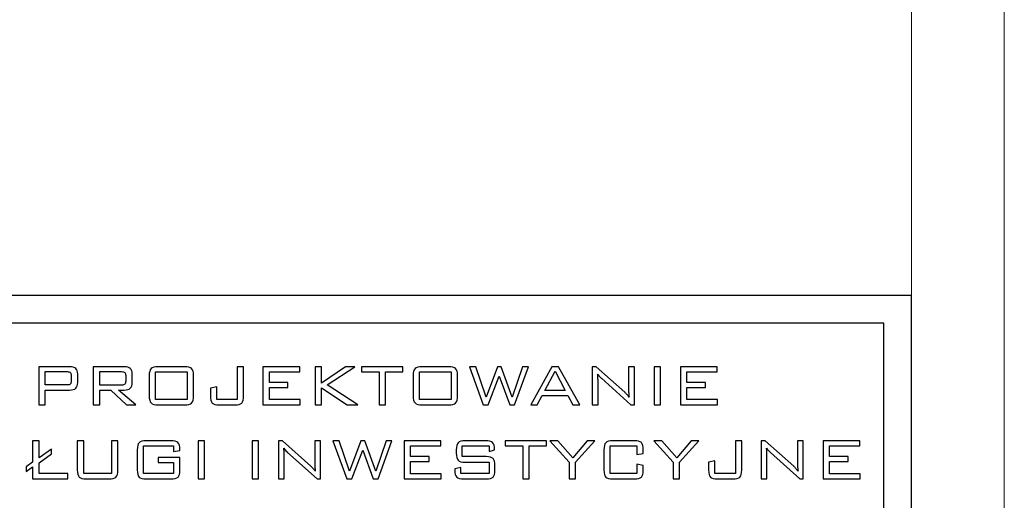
# Model space of a CAD drawing. Header units: metres. Extents: x -0.21 to 0.92, y -0.3 to 0.33.
# Tile 6 of 18: x 0.1568 to 0.21, y -0.2166 to -0.1906. Entities that reach past the tile are written whole.
import ezdxf

# ---------------------------------------------------------------- set-up
doc = ezdxf.new("R2010")
doc.units = ezdxf.units.M
doc.header["$LTSCALE"] = 0.0127
for name, color, linetype in [('_0', 7, 'Continuous'), ('A_ramka', 7, 'Continuous'), ('Design Layer-1', 7, 'Continuous')]:
    doc.layers.add(name, color=color, linetype=linetype)

msp = doc.modelspace()

# ---------------------------------------------------------------- linework, layer by layer
at = {"layer": '_0'}
for points, knots in [([(0.157845, -0.211398), (0.157845, -0.211398), (0.157845, -0.209334), (0.157845, -0.209334), (0.157845, -0.209334), (0.157845, -0.209334), (0.159509, -0.209334), (0.159509, -0.209334), (0.159509, -0.209334), (0.159663, -0.209334), (0.159775, -0.209365), (0.159843, -0.209428), (0.159843, -0.209428), (0.159912, -0.209492), (0.159946, -0.209594), (0.159946, -0.209734), (0.159946, -0.209734), (0.159946, -0.209734), (0.159946, -0.210195), (0.159946, -0.210195), (0.159946, -0.210195), (0.159946, -0.210334), (0.159912, -0.210435), (0.159843, -0.210499), (0.159843, -0.210499), (0.159775, -0.210562), (0.159663, -0.210593), (0.159509, -0.210593), (0.159509, -0.210593), (0.159509, -0.210593), (0.158191, -0.210593), (0.158191, -0.210593), (0.158191, -0.210593), (0.158191, -0.210593), (0.158191, -0.211398), (0.158191, -0.211398), (0.158191, -0.211398), (0.158191, -0.211398), (0.157845, -0.211398), (0.157845, -0.211398)], [0, 0, 0, 0, 0.1, 0.1, 0.1, 0.1, 0.2, 0.2, 0.2, 0.2, 0.3, 0.3, 0.3, 0.3, 0.4, 0.4, 0.4, 0.4, 0.5, 0.5, 0.5, 0.5, 0.6, 0.6, 0.6, 0.6, 0.7, 0.7, 0.7, 0.7, 0.8, 0.8, 0.8, 0.8, 0.9, 0.9, 0.9, 0.9, 1, 1, 1, 1]), ([(0.160787, -0.211398), (0.160787, -0.211398), (0.160787, -0.209334), (0.160787, -0.209334), (0.160787, -0.209334), (0.160787, -0.209334), (0.16245, -0.209334), (0.16245, -0.209334), (0.16245, -0.209334), (0.162605, -0.209334), (0.162717, -0.209365), (0.162785, -0.209428), (0.162785, -0.209428), (0.162854, -0.209492), (0.162888, -0.209594), (0.162888, -0.209734), (0.162888, -0.209734), (0.162888, -0.209734), (0.162888, -0.210195), (0.162888, -0.210195), (0.162888, -0.210195), (0.162888, -0.210334), (0.162854, -0.210435), (0.162785, -0.210499), (0.162785, -0.210499), (0.162717, -0.210562), (0.162605, -0.210593), (0.16245, -0.210593), (0.16245, -0.210593), (0.16245, -0.210593), (0.162148, -0.210593), (0.162148, -0.210593), (0.162148, -0.210593), (0.162148, -0.210593), (0.163091, -0.211398), (0.163091, -0.211398), (0.163091, -0.211398), (0.163091, -0.211398), (0.162579, -0.211398), (0.162579, -0.211398), (0.162579, -0.211398), (0.162579, -0.211398), (0.16174, -0.210593), (0.16174, -0.210593), (0.16174, -0.210593), (0.16174, -0.210593), (0.161133, -0.210593), (0.161133, -0.210593), (0.161133, -0.210593), (0.161133, -0.210593), (0.161133, -0.211398), (0.161133, -0.211398), (0.161133, -0.211398), (0.161133, -0.211398), (0.160787, -0.211398), (0.160787, -0.211398)], [0, 0, 0, 0, 0.071429, 0.071429, 0.071429, 0.071429, 0.142857, 0.142857, 0.142857, 0.142857, 0.214286, 0.214286, 0.214286, 0.214286, 0.285714, 0.285714, 0.285714, 0.285714, 0.357143, 0.357143, 0.357143, 0.357143, 0.428571, 0.428571, 0.428571, 0.428571, 0.5, 0.5, 0.5, 0.5, 0.571429, 0.571429, 0.571429, 0.571429, 0.642857, 0.642857, 0.642857, 0.642857, 0.714286, 0.714286, 0.714286, 0.714286, 0.785714, 0.785714, 0.785714, 0.785714, 0.857143, 0.857143, 0.857143, 0.857143, 0.928571, 0.928571, 0.928571, 0.928571, 1, 1, 1, 1]), ([(0.163807, -0.209822), (0.163807, -0.209634), (0.16384, -0.209506), (0.163908, -0.209437), (0.163908, -0.209437), (0.163975, -0.209369), (0.164103, -0.209334), (0.164292, -0.209334), (0.164292, -0.209334), (0.164292, -0.209334), (0.165718, -0.209334), (0.165718, -0.209334), (0.165718, -0.209334), (0.165904, -0.209334), (0.166031, -0.209368), (0.166098, -0.209437), (0.166098, -0.209437), (0.166165, -0.209505), (0.166199, -0.209633), (0.166199, -0.209822), (0.166199, -0.209822), (0.166199, -0.209822), (0.166199, -0.210909), (0.166199, -0.210909), (0.166199, -0.210909), (0.166199, -0.2111), (0.166165, -0.211228), (0.166098, -0.211296), (0.166098, -0.211296), (0.166031, -0.211364), (0.165904, -0.211398), (0.165718, -0.211398), (0.165718, -0.211398), (0.165718, -0.211398), (0.164292, -0.211398), (0.164292, -0.211398), (0.164292, -0.211398), (0.164103, -0.211398), (0.163975, -0.211363), (0.163908, -0.211294), (0.163908, -0.211294), (0.16384, -0.211225), (0.163807, -0.211097), (0.163807, -0.210909), (0.163807, -0.210909), (0.163807, -0.210909), (0.163807, -0.209822), (0.163807, -0.209822)], [0, 0, 0, 0, 0.083333, 0.083333, 0.083333, 0.083333, 0.166667, 0.166667, 0.166667, 0.166667, 0.25, 0.25, 0.25, 0.25, 0.333333, 0.333333, 0.333333, 0.333333, 0.416667, 0.416667, 0.416667, 0.416667, 0.5, 0.5, 0.5, 0.5, 0.583333, 0.583333, 0.583333, 0.583333, 0.666667, 0.666667, 0.666667, 0.666667, 0.75, 0.75, 0.75, 0.75, 0.833333, 0.833333, 0.833333, 0.833333, 0.916667, 0.916667, 0.916667, 0.916667, 1, 1, 1, 1]), ([(0.167594, -0.211398), (0.167407, -0.211398), (0.167279, -0.211364), (0.167213, -0.211296), (0.167213, -0.211296), (0.167147, -0.211228), (0.167113, -0.2111), (0.167113, -0.210909), (0.167113, -0.210909), (0.167113, -0.210909), (0.167113, -0.210497), (0.167113, -0.210497), (0.167113, -0.210497), (0.167113, -0.210497), (0.167453, -0.210425), (0.167453, -0.210425), (0.167453, -0.210425), (0.167453, -0.210425), (0.167453, -0.21111), (0.167453, -0.21111), (0.167453, -0.21111), (0.167453, -0.21111), (0.16856, -0.21111), (0.16856, -0.21111), (0.16856, -0.21111), (0.16856, -0.21111), (0.16856, -0.209334), (0.16856, -0.209334), (0.16856, -0.209334), (0.16856, -0.209334), (0.168904, -0.209334), (0.168904, -0.209334), (0.168904, -0.209334), (0.168904, -0.209334), (0.168904, -0.210909), (0.168904, -0.210909), (0.168904, -0.210909), (0.168904, -0.211098), (0.168871, -0.211227), (0.168803, -0.211295), (0.168803, -0.211295), (0.168736, -0.211364), (0.168609, -0.211398), (0.168421, -0.211398), (0.168421, -0.211398), (0.168421, -0.211398), (0.167594, -0.211398), (0.167594, -0.211398)], [0, 0, 0, 0, 0.083333, 0.083333, 0.083333, 0.083333, 0.166667, 0.166667, 0.166667, 0.166667, 0.25, 0.25, 0.25, 0.25, 0.333333, 0.333333, 0.333333, 0.333333, 0.416667, 0.416667, 0.416667, 0.416667, 0.5, 0.5, 0.5, 0.5, 0.583333, 0.583333, 0.583333, 0.583333, 0.666667, 0.666667, 0.666667, 0.666667, 0.75, 0.75, 0.75, 0.75, 0.833333, 0.833333, 0.833333, 0.833333, 0.916667, 0.916667, 0.916667, 0.916667, 1, 1, 1, 1]), ([(0.169947, -0.211398), (0.169947, -0.211398), (0.169947, -0.209334), (0.169947, -0.209334), (0.169947, -0.209334), (0.169947, -0.209334), (0.171934, -0.209334), (0.171934, -0.209334), (0.171934, -0.209334), (0.171934, -0.209334), (0.171934, -0.209611), (0.171934, -0.209611), (0.171934, -0.209611), (0.171934, -0.209611), (0.170293, -0.209611), (0.170293, -0.209611), (0.170293, -0.209611), (0.170293, -0.209611), (0.170293, -0.210186), (0.170293, -0.210186), (0.170293, -0.210186), (0.170293, -0.210186), (0.171296, -0.210186), (0.171296, -0.210186), (0.171296, -0.210186), (0.171296, -0.210186), (0.171296, -0.210459), (0.171296, -0.210459), (0.171296, -0.210459), (0.171296, -0.210459), (0.170293, -0.210459), (0.170293, -0.210459), (0.170293, -0.210459), (0.170293, -0.210459), (0.170293, -0.211114), (0.170293, -0.211114), (0.170293, -0.211114), (0.170293, -0.211114), (0.17195, -0.211114), (0.17195, -0.211114), (0.17195, -0.211114), (0.17195, -0.211114), (0.17195, -0.211398), (0.17195, -0.211398), (0.17195, -0.211398), (0.17195, -0.211398), (0.169947, -0.211398), (0.169947, -0.211398)], [0, 0, 0, 0, 0.083333, 0.083333, 0.083333, 0.083333, 0.166667, 0.166667, 0.166667, 0.166667, 0.25, 0.25, 0.25, 0.25, 0.333333, 0.333333, 0.333333, 0.333333, 0.416667, 0.416667, 0.416667, 0.416667, 0.5, 0.5, 0.5, 0.5, 0.583333, 0.583333, 0.583333, 0.583333, 0.666667, 0.666667, 0.666667, 0.666667, 0.75, 0.75, 0.75, 0.75, 0.833333, 0.833333, 0.833333, 0.833333, 0.916667, 0.916667, 0.916667, 0.916667, 1, 1, 1, 1]), ([(0.172769, -0.211398), (0.172769, -0.211398), (0.172769, -0.209334), (0.172769, -0.209334), (0.172769, -0.209334), (0.172769, -0.209334), (0.173115, -0.209334), (0.173115, -0.209334), (0.173115, -0.209334), (0.173115, -0.209334), (0.173115, -0.210218), (0.173115, -0.210218), (0.173115, -0.210218), (0.173115, -0.210218), (0.174402, -0.209334), (0.174402, -0.209334), (0.174402, -0.209334), (0.174402, -0.209334), (0.174906, -0.209334), (0.174906, -0.209334), (0.174906, -0.209334), (0.174906, -0.209334), (0.17341, -0.210322), (0.17341, -0.210322), (0.17341, -0.210322), (0.17341, -0.210322), (0.175069, -0.211398), (0.175069, -0.211398), (0.175069, -0.211398), (0.175069, -0.211398), (0.174494, -0.211398), (0.174494, -0.211398), (0.174494, -0.211398), (0.174494, -0.211398), (0.173115, -0.21047), (0.173115, -0.21047), (0.173115, -0.21047), (0.173115, -0.21047), (0.173115, -0.211398), (0.173115, -0.211398), (0.173115, -0.211398), (0.173115, -0.211398), (0.172769, -0.211398), (0.172769, -0.211398)], [0, 0, 0, 0, 0.090909, 0.090909, 0.090909, 0.090909, 0.181818, 0.181818, 0.181818, 0.181818, 0.272727, 0.272727, 0.272727, 0.272727, 0.363636, 0.363636, 0.363636, 0.363636, 0.454545, 0.454545, 0.454545, 0.454545, 0.545455, 0.545455, 0.545455, 0.545455, 0.636364, 0.636364, 0.636364, 0.636364, 0.727273, 0.727273, 0.727273, 0.727273, 0.818182, 0.818182, 0.818182, 0.818182, 0.909091, 0.909091, 0.909091, 0.909091, 1, 1, 1, 1]), ([(0.176558, -0.209615), (0.176558, -0.209615), (0.176558, -0.211398), (0.176558, -0.211398), (0.176558, -0.211398), (0.176558, -0.211398), (0.176214, -0.211398), (0.176214, -0.211398), (0.176214, -0.211398), (0.176214, -0.211398), (0.176214, -0.209615), (0.176214, -0.209615), (0.176214, -0.209615), (0.176214, -0.209615), (0.175271, -0.209615), (0.175271, -0.209615), (0.175271, -0.209615), (0.175271, -0.209615), (0.175271, -0.209334), (0.175271, -0.209334), (0.175271, -0.209334), (0.175271, -0.209334), (0.177505, -0.209334), (0.177505, -0.209334), (0.177505, -0.209334), (0.177505, -0.209334), (0.177505, -0.209615), (0.177505, -0.209615), (0.177505, -0.209615), (0.177505, -0.209615), (0.176558, -0.209615), (0.176558, -0.209615)], [0, 0, 0, 0, 0.125, 0.125, 0.125, 0.125, 0.25, 0.25, 0.25, 0.25, 0.375, 0.375, 0.375, 0.375, 0.5, 0.5, 0.5, 0.5, 0.625, 0.625, 0.625, 0.625, 0.75, 0.75, 0.75, 0.75, 0.875, 0.875, 0.875, 0.875, 1, 1, 1, 1]), ([(0.178057, -0.209822), (0.178057, -0.209634), (0.178091, -0.209506), (0.178158, -0.209437), (0.178158, -0.209437), (0.178225, -0.209369), (0.178353, -0.209334), (0.178542, -0.209334), (0.178542, -0.209334), (0.178542, -0.209334), (0.179968, -0.209334), (0.179968, -0.209334), (0.179968, -0.209334), (0.180154, -0.209334), (0.180281, -0.209368), (0.180348, -0.209437), (0.180348, -0.209437), (0.180416, -0.209505), (0.180449, -0.209633), (0.180449, -0.209822), (0.180449, -0.209822), (0.180449, -0.209822), (0.180449, -0.210909), (0.180449, -0.210909), (0.180449, -0.210909), (0.180449, -0.2111), (0.180416, -0.211228), (0.180348, -0.211296), (0.180348, -0.211296), (0.180281, -0.211364), (0.180154, -0.211398), (0.179968, -0.211398), (0.179968, -0.211398), (0.179968, -0.211398), (0.178542, -0.211398), (0.178542, -0.211398), (0.178542, -0.211398), (0.178353, -0.211398), (0.178225, -0.211363), (0.178158, -0.211294), (0.178158, -0.211294), (0.178091, -0.211225), (0.178057, -0.211097), (0.178057, -0.210909), (0.178057, -0.210909), (0.178057, -0.210909), (0.178057, -0.209822), (0.178057, -0.209822)], [0, 0, 0, 0, 0.083333, 0.083333, 0.083333, 0.083333, 0.166667, 0.166667, 0.166667, 0.166667, 0.25, 0.25, 0.25, 0.25, 0.333333, 0.333333, 0.333333, 0.333333, 0.416667, 0.416667, 0.416667, 0.416667, 0.5, 0.5, 0.5, 0.5, 0.583333, 0.583333, 0.583333, 0.583333, 0.666667, 0.666667, 0.666667, 0.666667, 0.75, 0.75, 0.75, 0.75, 0.833333, 0.833333, 0.833333, 0.833333, 0.916667, 0.916667, 0.916667, 0.916667, 1, 1, 1, 1]), ([(0.181836, -0.211398), (0.181836, -0.211398), (0.181089, -0.209334), (0.181089, -0.209334), (0.181089, -0.209334), (0.181089, -0.209334), (0.181436, -0.209334), (0.181436, -0.209334), (0.181436, -0.209334), (0.181436, -0.209334), (0.181994, -0.210974), (0.181994, -0.210974), (0.181994, -0.210974), (0.181994, -0.210974), (0.182603, -0.209334), (0.182603, -0.209334), (0.182603, -0.209334), (0.182603, -0.209334), (0.182814, -0.209334), (0.182814, -0.209334), (0.182814, -0.209334), (0.182814, -0.209334), (0.183402, -0.210974), (0.183402, -0.210974), (0.183402, -0.210974), (0.183402, -0.210974), (0.183966, -0.209334), (0.183966, -0.209334), (0.183966, -0.209334), (0.183966, -0.209334), (0.184274, -0.209334), (0.184274, -0.209334), (0.184274, -0.209334), (0.184274, -0.209334), (0.183527, -0.211398), (0.183527, -0.211398), (0.183527, -0.211398), (0.183527, -0.211398), (0.183271, -0.211398), (0.183271, -0.211398), (0.183271, -0.211398), (0.183271, -0.211398), (0.182699, -0.209838), (0.182699, -0.209838), (0.182699, -0.209838), (0.182699, -0.209838), (0.182107, -0.211398), (0.182107, -0.211398), (0.182107, -0.211398), (0.182107, -0.211398), (0.181836, -0.211398), (0.181836, -0.211398)], [0, 0, 0, 0, 0.076923, 0.076923, 0.076923, 0.076923, 0.153846, 0.153846, 0.153846, 0.153846, 0.230769, 0.230769, 0.230769, 0.230769, 0.307692, 0.307692, 0.307692, 0.307692, 0.384615, 0.384615, 0.384615, 0.384615, 0.461538, 0.461538, 0.461538, 0.461538, 0.538462, 0.538462, 0.538462, 0.538462, 0.615385, 0.615385, 0.615385, 0.615385, 0.692308, 0.692308, 0.692308, 0.692308, 0.769231, 0.769231, 0.769231, 0.769231, 0.846154, 0.846154, 0.846154, 0.846154, 0.923077, 0.923077, 0.923077, 0.923077, 1, 1, 1, 1]), ([(0.184411, -0.211398), (0.184411, -0.211398), (0.185537, -0.209334), (0.185537, -0.209334), (0.185537, -0.209334), (0.185537, -0.209334), (0.185906, -0.209334), (0.185906, -0.209334), (0.185906, -0.209334), (0.185906, -0.209334), (0.187052, -0.211398), (0.187052, -0.211398), (0.187052, -0.211398), (0.187052, -0.211398), (0.186674, -0.211398), (0.186674, -0.211398), (0.186674, -0.211398), (0.186674, -0.211398), (0.18641, -0.21089), (0.18641, -0.21089), (0.18641, -0.21089), (0.18641, -0.21089), (0.185014, -0.21089), (0.185014, -0.21089), (0.185014, -0.21089), (0.185014, -0.21089), (0.184751, -0.211398), (0.184751, -0.211398), (0.184751, -0.211398), (0.184751, -0.211398), (0.184411, -0.211398), (0.184411, -0.211398)], [0, 0, 0, 0, 0.125, 0.125, 0.125, 0.125, 0.25, 0.25, 0.25, 0.25, 0.375, 0.375, 0.375, 0.375, 0.5, 0.5, 0.5, 0.5, 0.625, 0.625, 0.625, 0.625, 0.75, 0.75, 0.75, 0.75, 0.875, 0.875, 0.875, 0.875, 1, 1, 1, 1]), ([(0.18772, -0.211398), (0.18772, -0.211398), (0.18772, -0.209334), (0.18772, -0.209334), (0.18772, -0.209334), (0.18772, -0.209334), (0.187936, -0.209334), (0.187936, -0.209334), (0.187936, -0.209334), (0.187936, -0.209334), (0.18948, -0.210714), (0.18948, -0.210714), (0.18948, -0.210714), (0.189516, -0.210745), (0.189553, -0.210783), (0.189593, -0.210827), (0.189593, -0.210827), (0.189632, -0.210872), (0.189673, -0.21092), (0.189715, -0.210974), (0.189715, -0.210974), (0.189704, -0.210908), (0.189697, -0.210838), (0.189692, -0.210766), (0.189692, -0.210766), (0.189686, -0.210694), (0.189684, -0.210594), (0.189684, -0.210466), (0.189684, -0.210466), (0.189684, -0.210466), (0.189684, -0.209334), (0.189684, -0.209334), (0.189684, -0.209334), (0.189684, -0.209334), (0.19, -0.209334), (0.19, -0.209334), (0.19, -0.209334), (0.19, -0.209334), (0.19, -0.211398), (0.19, -0.211398), (0.19, -0.211398), (0.19, -0.211398), (0.189807, -0.211398), (0.189807, -0.211398), (0.189807, -0.211398), (0.189807, -0.211398), (0.188222, -0.209962), (0.188222, -0.209962), (0.188222, -0.209962), (0.188214, -0.209956), (0.188202, -0.209946), (0.188187, -0.209932), (0.188187, -0.209932), (0.188108, -0.209861), (0.18805, -0.209794), (0.188013, -0.20973), (0.188013, -0.20973), (0.188021, -0.209793), (0.188026, -0.20986), (0.18803, -0.20993), (0.18803, -0.20993), (0.188034, -0.210001), (0.188036, -0.210085), (0.188036, -0.210181), (0.188036, -0.210181), (0.188036, -0.210181), (0.188036, -0.211398), (0.188036, -0.211398), (0.188036, -0.211398), (0.188036, -0.211398), (0.18772, -0.211398), (0.18772, -0.211398)], [0, 0, 0, 0, 0.055556, 0.055556, 0.055556, 0.055556, 0.111111, 0.111111, 0.111111, 0.111111, 0.166667, 0.166667, 0.166667, 0.166667, 0.222222, 0.222222, 0.222222, 0.222222, 0.277778, 0.277778, 0.277778, 0.277778, 0.333333, 0.333333, 0.333333, 0.333333, 0.388889, 0.388889, 0.388889, 0.388889, 0.444444, 0.444444, 0.444444, 0.444444, 0.5, 0.5, 0.5, 0.5, 0.555556, 0.555556, 0.555556, 0.555556, 0.611111, 0.611111, 0.611111, 0.611111, 0.666667, 0.666667, 0.666667, 0.666667, 0.722222, 0.722222, 0.722222, 0.722222, 0.777778, 0.777778, 0.777778, 0.777778, 0.833333, 0.833333, 0.833333, 0.833333, 0.888889, 0.888889, 0.888889, 0.888889, 0.944444, 0.944444, 0.944444, 0.944444, 1, 1, 1, 1]), ([(0.19107, -0.211398), (0.19107, -0.211398), (0.19107, -0.209334), (0.19107, -0.209334), (0.19107, -0.209334), (0.19107, -0.209334), (0.191415, -0.209334), (0.191415, -0.209334), (0.191415, -0.209334), (0.191415, -0.209334), (0.191415, -0.211398), (0.191415, -0.211398), (0.191415, -0.211398), (0.191415, -0.211398), (0.19107, -0.211398), (0.19107, -0.211398)], [0, 0, 0, 0, 0.25, 0.25, 0.25, 0.25, 0.5, 0.5, 0.5, 0.5, 0.75, 0.75, 0.75, 0.75, 1, 1, 1, 1]), ([(0.192485, -0.211398), (0.192485, -0.211398), (0.192485, -0.209334), (0.192485, -0.209334), (0.192485, -0.209334), (0.192485, -0.209334), (0.194473, -0.209334), (0.194473, -0.209334), (0.194473, -0.209334), (0.194473, -0.209334), (0.194473, -0.209611), (0.194473, -0.209611), (0.194473, -0.209611), (0.194473, -0.209611), (0.192831, -0.209611), (0.192831, -0.209611), (0.192831, -0.209611), (0.192831, -0.209611), (0.192831, -0.210186), (0.192831, -0.210186), (0.192831, -0.210186), (0.192831, -0.210186), (0.193834, -0.210186), (0.193834, -0.210186), (0.193834, -0.210186), (0.193834, -0.210186), (0.193834, -0.210459), (0.193834, -0.210459), (0.193834, -0.210459), (0.193834, -0.210459), (0.192831, -0.210459), (0.192831, -0.210459), (0.192831, -0.210459), (0.192831, -0.210459), (0.192831, -0.211114), (0.192831, -0.211114), (0.192831, -0.211114), (0.192831, -0.211114), (0.194488, -0.211114), (0.194488, -0.211114), (0.194488, -0.211114), (0.194488, -0.211114), (0.194488, -0.211398), (0.194488, -0.211398), (0.194488, -0.211398), (0.194488, -0.211398), (0.192485, -0.211398), (0.192485, -0.211398)], [0, 0, 0, 0, 0.083333, 0.083333, 0.083333, 0.083333, 0.166667, 0.166667, 0.166667, 0.166667, 0.25, 0.25, 0.25, 0.25, 0.333333, 0.333333, 0.333333, 0.333333, 0.416667, 0.416667, 0.416667, 0.416667, 0.5, 0.5, 0.5, 0.5, 0.583333, 0.583333, 0.583333, 0.583333, 0.666667, 0.666667, 0.666667, 0.666667, 0.75, 0.75, 0.75, 0.75, 0.833333, 0.833333, 0.833333, 0.833333, 0.916667, 0.916667, 0.916667, 0.916667, 1, 1, 1, 1]), ([(0.159374, -0.209601), (0.159374, -0.209601), (0.158191, -0.209601), (0.158191, -0.209601), (0.158191, -0.209601), (0.158191, -0.209601), (0.158191, -0.210322), (0.158191, -0.210322), (0.158191, -0.210322), (0.158191, -0.210322), (0.159374, -0.210322), (0.159374, -0.210322), (0.159374, -0.210322), (0.159459, -0.210322), (0.159517, -0.210306), (0.159549, -0.210273), (0.159549, -0.210273), (0.15958, -0.210241), (0.159596, -0.210185), (0.159596, -0.210106), (0.159596, -0.210106), (0.159596, -0.210106), (0.159596, -0.209818), (0.159596, -0.209818), (0.159596, -0.209818), (0.159596, -0.209738), (0.15958, -0.209682), (0.159549, -0.20965), (0.159549, -0.20965), (0.159517, -0.209617), (0.159459, -0.209601), (0.159374, -0.209601)], [0, 0, 0, 0, 0.125, 0.125, 0.125, 0.125, 0.25, 0.25, 0.25, 0.25, 0.375, 0.375, 0.375, 0.375, 0.5, 0.5, 0.5, 0.5, 0.625, 0.625, 0.625, 0.625, 0.75, 0.75, 0.75, 0.75, 0.875, 0.875, 0.875, 0.875, 1, 1, 1, 1]), ([(0.162316, -0.209601), (0.162316, -0.209601), (0.161133, -0.209601), (0.161133, -0.209601), (0.161133, -0.209601), (0.161133, -0.209601), (0.161133, -0.210326), (0.161133, -0.210326), (0.161133, -0.210326), (0.161133, -0.210326), (0.162316, -0.210326), (0.162316, -0.210326), (0.162316, -0.210326), (0.162402, -0.210326), (0.16246, -0.210311), (0.162492, -0.210279), (0.162492, -0.210279), (0.162523, -0.210248), (0.162538, -0.210193), (0.162538, -0.210115), (0.162538, -0.210115), (0.162538, -0.210115), (0.162538, -0.209814), (0.162538, -0.209814), (0.162538, -0.209814), (0.162538, -0.209736), (0.162522, -0.209681), (0.16249, -0.209649), (0.16249, -0.209649), (0.162458, -0.209617), (0.162401, -0.209601), (0.162316, -0.209601)], [0, 0, 0, 0, 0.125, 0.125, 0.125, 0.125, 0.25, 0.25, 0.25, 0.25, 0.375, 0.375, 0.375, 0.375, 0.5, 0.5, 0.5, 0.5, 0.625, 0.625, 0.625, 0.625, 0.75, 0.75, 0.75, 0.75, 0.875, 0.875, 0.875, 0.875, 1, 1, 1, 1]), ([(0.164151, -0.21111), (0.164151, -0.21111), (0.165859, -0.21111), (0.165859, -0.21111), (0.165859, -0.21111), (0.165859, -0.21111), (0.165859, -0.209615), (0.165859, -0.209615), (0.165859, -0.209615), (0.165859, -0.209615), (0.164151, -0.209615), (0.164151, -0.209615), (0.164151, -0.209615), (0.164151, -0.209615), (0.164151, -0.21111), (0.164151, -0.21111)], [0, 0, 0, 0, 0.25, 0.25, 0.25, 0.25, 0.5, 0.5, 0.5, 0.5, 0.75, 0.75, 0.75, 0.75, 1, 1, 1, 1]), ([(0.178401, -0.21111), (0.178401, -0.21111), (0.180109, -0.21111), (0.180109, -0.21111), (0.180109, -0.21111), (0.180109, -0.21111), (0.180109, -0.209615), (0.180109, -0.209615), (0.180109, -0.209615), (0.180109, -0.209615), (0.178401, -0.209615), (0.178401, -0.209615), (0.178401, -0.209615), (0.178401, -0.209615), (0.178401, -0.21111), (0.178401, -0.21111)], [0, 0, 0, 0, 0.25, 0.25, 0.25, 0.25, 0.5, 0.5, 0.5, 0.5, 0.75, 0.75, 0.75, 0.75, 1, 1, 1, 1]), ([(0.185158, -0.210627), (0.185158, -0.210627), (0.186269, -0.210627), (0.186269, -0.210627), (0.186269, -0.210627), (0.186269, -0.210627), (0.185713, -0.20957), (0.185713, -0.20957), (0.185713, -0.20957), (0.185713, -0.20957), (0.185158, -0.210627), (0.185158, -0.210627)], [0, 0, 0, 0, 0.333333, 0.333333, 0.333333, 0.333333, 0.666667, 0.666667, 0.666667, 0.666667, 1, 1, 1, 1]), ([(0.157515, -0.2154), (0.157515, -0.2154), (0.157515, -0.214751), (0.157515, -0.214751), (0.157515, -0.214751), (0.157515, -0.214751), (0.157159, -0.215003), (0.157159, -0.215003), (0.157159, -0.215003), (0.157159, -0.215003), (0.157159, -0.214739), (0.157159, -0.214739), (0.157159, -0.214739), (0.157159, -0.214739), (0.157515, -0.214487), (0.157515, -0.214487), (0.157515, -0.214487), (0.157515, -0.214487), (0.157515, -0.213336), (0.157515, -0.213336), (0.157515, -0.213336), (0.157515, -0.213336), (0.15786, -0.213336), (0.15786, -0.213336), (0.15786, -0.213336), (0.15786, -0.213336), (0.15786, -0.214255), (0.15786, -0.214255), (0.15786, -0.214255), (0.15786, -0.214255), (0.158536, -0.213781), (0.158536, -0.213781), (0.158536, -0.213781), (0.158536, -0.213781), (0.158536, -0.214048), (0.158536, -0.214048), (0.158536, -0.214048), (0.158536, -0.214048), (0.15786, -0.214523), (0.15786, -0.214523), (0.15786, -0.214523), (0.15786, -0.214523), (0.15786, -0.215112), (0.15786, -0.215112), (0.15786, -0.215112), (0.15786, -0.215112), (0.159422, -0.215112), (0.159422, -0.215112), (0.159422, -0.215112), (0.159422, -0.215112), (0.159422, -0.2154), (0.159422, -0.2154), (0.159422, -0.2154), (0.159422, -0.2154), (0.157515, -0.2154), (0.157515, -0.2154)], [0, 0, 0, 0, 0.071429, 0.071429, 0.071429, 0.071429, 0.142857, 0.142857, 0.142857, 0.142857, 0.214286, 0.214286, 0.214286, 0.214286, 0.285714, 0.285714, 0.285714, 0.285714, 0.357143, 0.357143, 0.357143, 0.357143, 0.428571, 0.428571, 0.428571, 0.428571, 0.5, 0.5, 0.5, 0.5, 0.571429, 0.571429, 0.571429, 0.571429, 0.642857, 0.642857, 0.642857, 0.642857, 0.714286, 0.714286, 0.714286, 0.714286, 0.785714, 0.785714, 0.785714, 0.785714, 0.857143, 0.857143, 0.857143, 0.857143, 0.928571, 0.928571, 0.928571, 0.928571, 1, 1, 1, 1]), ([(0.160271, -0.213336), (0.160271, -0.213336), (0.160271, -0.215112), (0.160271, -0.215112), (0.160271, -0.215112), (0.160271, -0.215112), (0.161774, -0.215112), (0.161774, -0.215112), (0.161774, -0.215112), (0.161774, -0.215112), (0.161774, -0.213336), (0.161774, -0.213336), (0.161774, -0.213336), (0.161774, -0.213336), (0.162114, -0.213336), (0.162114, -0.213336), (0.162114, -0.213336), (0.162114, -0.213336), (0.162114, -0.214911), (0.162114, -0.214911), (0.162114, -0.214911), (0.162114, -0.215102), (0.16208, -0.21523), (0.162013, -0.215298), (0.162013, -0.215298), (0.161946, -0.215366), (0.161819, -0.2154), (0.161633, -0.2154), (0.161633, -0.2154), (0.161633, -0.2154), (0.16041, -0.2154), (0.16041, -0.2154), (0.16041, -0.2154), (0.160223, -0.2154), (0.160095, -0.215365), (0.160027, -0.215296), (0.160027, -0.215296), (0.159959, -0.215227), (0.159925, -0.215099), (0.159925, -0.214911), (0.159925, -0.214911), (0.159925, -0.214911), (0.159925, -0.213336), (0.159925, -0.213336), (0.159925, -0.213336), (0.159925, -0.213336), (0.160271, -0.213336), (0.160271, -0.213336)], [0, 0, 0, 0, 0.083333, 0.083333, 0.083333, 0.083333, 0.166667, 0.166667, 0.166667, 0.166667, 0.25, 0.25, 0.25, 0.25, 0.333333, 0.333333, 0.333333, 0.333333, 0.416667, 0.416667, 0.416667, 0.416667, 0.5, 0.5, 0.5, 0.5, 0.583333, 0.583333, 0.583333, 0.583333, 0.666667, 0.666667, 0.666667, 0.666667, 0.75, 0.75, 0.75, 0.75, 0.833333, 0.833333, 0.833333, 0.833333, 0.916667, 0.916667, 0.916667, 0.916667, 1, 1, 1, 1]), ([(0.16512, -0.213617), (0.16512, -0.213617), (0.163504, -0.213617), (0.163504, -0.213617), (0.163504, -0.213617), (0.163504, -0.213617), (0.163504, -0.215112), (0.163504, -0.215112), (0.163504, -0.215112), (0.163504, -0.215112), (0.16512, -0.215112), (0.16512, -0.215112), (0.16512, -0.215112), (0.16512, -0.215112), (0.16512, -0.214508), (0.16512, -0.214508), (0.16512, -0.214508), (0.16512, -0.214508), (0.164285, -0.214508), (0.164285, -0.214508), (0.164285, -0.214508), (0.164285, -0.214508), (0.164285, -0.214244), (0.164285, -0.214244), (0.164285, -0.214244), (0.164285, -0.214244), (0.165464, -0.214244), (0.165464, -0.214244), (0.165464, -0.214244), (0.165464, -0.214244), (0.165464, -0.214912), (0.165464, -0.214912), (0.165464, -0.214912), (0.165464, -0.2151), (0.16543, -0.215229), (0.165363, -0.215297), (0.165363, -0.215297), (0.165295, -0.215366), (0.165167, -0.2154), (0.16498, -0.2154), (0.16498, -0.2154), (0.16498, -0.2154), (0.163645, -0.2154), (0.163645, -0.2154), (0.163645, -0.2154), (0.163456, -0.2154), (0.163328, -0.215365), (0.163261, -0.215296), (0.163261, -0.215296), (0.163194, -0.215227), (0.163161, -0.215099), (0.163161, -0.214912), (0.163161, -0.214912), (0.163161, -0.214912), (0.163161, -0.213824), (0.163161, -0.213824), (0.163161, -0.213824), (0.163161, -0.213637), (0.163194, -0.213509), (0.163261, -0.213439), (0.163261, -0.213439), (0.163328, -0.213371), (0.163456, -0.213336), (0.163645, -0.213336), (0.163645, -0.213336), (0.163645, -0.213336), (0.16498, -0.213336), (0.16498, -0.213336), (0.16498, -0.213336), (0.165165, -0.213336), (0.165291, -0.213369), (0.165361, -0.213437), (0.165361, -0.213437), (0.165429, -0.213504), (0.165464, -0.213625), (0.165464, -0.213801), (0.165464, -0.213801), (0.165464, -0.213801), (0.165464, -0.213852), (0.165464, -0.213852), (0.165464, -0.213852), (0.165464, -0.213852), (0.16512, -0.21392), (0.16512, -0.21392), (0.16512, -0.21392), (0.16512, -0.21392), (0.16512, -0.213617), (0.16512, -0.213617)], [0, 0, 0, 0, 0.045455, 0.045455, 0.045455, 0.045455, 0.090909, 0.090909, 0.090909, 0.090909, 0.136364, 0.136364, 0.136364, 0.136364, 0.181818, 0.181818, 0.181818, 0.181818, 0.227273, 0.227273, 0.227273, 0.227273, 0.272727, 0.272727, 0.272727, 0.272727, 0.318182, 0.318182, 0.318182, 0.318182, 0.363636, 0.363636, 0.363636, 0.363636, 0.409091, 0.409091, 0.409091, 0.409091, 0.454545, 0.454545, 0.454545, 0.454545, 0.5, 0.5, 0.5, 0.5, 0.545455, 0.545455, 0.545455, 0.545455, 0.590909, 0.590909, 0.590909, 0.590909, 0.636364, 0.636364, 0.636364, 0.636364, 0.681818, 0.681818, 0.681818, 0.681818, 0.727273, 0.727273, 0.727273, 0.727273, 0.772727, 0.772727, 0.772727, 0.772727, 0.818182, 0.818182, 0.818182, 0.818182, 0.863636, 0.863636, 0.863636, 0.863636, 0.909091, 0.909091, 0.909091, 0.909091, 0.954545, 0.954545, 0.954545, 0.954545, 1, 1, 1, 1]), ([(0.166454, -0.2154), (0.166454, -0.2154), (0.166454, -0.213336), (0.166454, -0.213336), (0.166454, -0.213336), (0.166454, -0.213336), (0.166799, -0.213336), (0.166799, -0.213336), (0.166799, -0.213336), (0.166799, -0.213336), (0.166799, -0.2154), (0.166799, -0.2154), (0.166799, -0.2154), (0.166799, -0.2154), (0.166454, -0.2154), (0.166454, -0.2154)], [0, 0, 0, 0, 0.25, 0.25, 0.25, 0.25, 0.5, 0.5, 0.5, 0.5, 0.75, 0.75, 0.75, 0.75, 1, 1, 1, 1]), ([(0.169364, -0.2154), (0.169364, -0.2154), (0.169364, -0.213336), (0.169364, -0.213336), (0.169364, -0.213336), (0.169364, -0.213336), (0.16971, -0.213336), (0.16971, -0.213336), (0.16971, -0.213336), (0.16971, -0.213336), (0.16971, -0.2154), (0.16971, -0.2154), (0.16971, -0.2154), (0.16971, -0.2154), (0.169364, -0.2154), (0.169364, -0.2154)], [0, 0, 0, 0, 0.25, 0.25, 0.25, 0.25, 0.5, 0.5, 0.5, 0.5, 0.75, 0.75, 0.75, 0.75, 1, 1, 1, 1]), ([(0.170779, -0.2154), (0.170779, -0.2154), (0.170779, -0.213336), (0.170779, -0.213336), (0.170779, -0.213336), (0.170779, -0.213336), (0.170996, -0.213336), (0.170996, -0.213336), (0.170996, -0.213336), (0.170996, -0.213336), (0.17254, -0.214716), (0.17254, -0.214716), (0.17254, -0.214716), (0.172575, -0.214747), (0.172612, -0.214785), (0.172652, -0.214829), (0.172652, -0.214829), (0.172692, -0.214874), (0.172732, -0.214923), (0.172774, -0.214976), (0.172774, -0.214976), (0.172764, -0.21491), (0.172756, -0.214841), (0.172751, -0.214768), (0.172751, -0.214768), (0.172746, -0.214696), (0.172743, -0.214596), (0.172743, -0.214468), (0.172743, -0.214468), (0.172743, -0.214468), (0.172743, -0.213336), (0.172743, -0.213336), (0.172743, -0.213336), (0.172743, -0.213336), (0.17306, -0.213336), (0.17306, -0.213336), (0.17306, -0.213336), (0.17306, -0.213336), (0.17306, -0.2154), (0.17306, -0.2154), (0.17306, -0.2154), (0.17306, -0.2154), (0.172866, -0.2154), (0.172866, -0.2154), (0.172866, -0.2154), (0.172866, -0.2154), (0.171281, -0.213964), (0.171281, -0.213964), (0.171281, -0.213964), (0.171274, -0.213958), (0.171262, -0.213948), (0.171246, -0.213934), (0.171246, -0.213934), (0.171168, -0.213863), (0.17111, -0.213796), (0.171072, -0.213733), (0.171072, -0.213733), (0.17108, -0.213795), (0.171086, -0.213862), (0.17109, -0.213932), (0.17109, -0.213932), (0.171094, -0.214004), (0.171096, -0.214087), (0.171096, -0.214184), (0.171096, -0.214184), (0.171096, -0.214184), (0.171096, -0.2154), (0.171096, -0.2154), (0.171096, -0.2154), (0.171096, -0.2154), (0.170779, -0.2154), (0.170779, -0.2154)], [0, 0, 0, 0, 0.055556, 0.055556, 0.055556, 0.055556, 0.111111, 0.111111, 0.111111, 0.111111, 0.166667, 0.166667, 0.166667, 0.166667, 0.222222, 0.222222, 0.222222, 0.222222, 0.277778, 0.277778, 0.277778, 0.277778, 0.333333, 0.333333, 0.333333, 0.333333, 0.388889, 0.388889, 0.388889, 0.388889, 0.444444, 0.444444, 0.444444, 0.444444, 0.5, 0.5, 0.5, 0.5, 0.555556, 0.555556, 0.555556, 0.555556, 0.611111, 0.611111, 0.611111, 0.611111, 0.666667, 0.666667, 0.666667, 0.666667, 0.722222, 0.722222, 0.722222, 0.722222, 0.777778, 0.777778, 0.777778, 0.777778, 0.833333, 0.833333, 0.833333, 0.833333, 0.888889, 0.888889, 0.888889, 0.888889, 0.944444, 0.944444, 0.944444, 0.944444, 1, 1, 1, 1]), ([(0.17447, -0.2154), (0.17447, -0.2154), (0.173722, -0.213336), (0.173722, -0.213336), (0.173722, -0.213336), (0.173722, -0.213336), (0.17407, -0.213336), (0.17407, -0.213336), (0.17407, -0.213336), (0.17407, -0.213336), (0.174628, -0.214976), (0.174628, -0.214976), (0.174628, -0.214976), (0.174628, -0.214976), (0.175237, -0.213336), (0.175237, -0.213336), (0.175237, -0.213336), (0.175237, -0.213336), (0.175448, -0.213336), (0.175448, -0.213336), (0.175448, -0.213336), (0.175448, -0.213336), (0.176036, -0.214976), (0.176036, -0.214976), (0.176036, -0.214976), (0.176036, -0.214976), (0.1766, -0.213336), (0.1766, -0.213336), (0.1766, -0.213336), (0.1766, -0.213336), (0.176908, -0.213336), (0.176908, -0.213336), (0.176908, -0.213336), (0.176908, -0.213336), (0.176161, -0.2154), (0.176161, -0.2154), (0.176161, -0.2154), (0.176161, -0.2154), (0.175905, -0.2154), (0.175905, -0.2154), (0.175905, -0.2154), (0.175905, -0.2154), (0.175333, -0.21384), (0.175333, -0.21384), (0.175333, -0.21384), (0.175333, -0.21384), (0.174741, -0.2154), (0.174741, -0.2154), (0.174741, -0.2154), (0.174741, -0.2154), (0.17447, -0.2154), (0.17447, -0.2154)], [0, 0, 0, 0, 0.076923, 0.076923, 0.076923, 0.076923, 0.153846, 0.153846, 0.153846, 0.153846, 0.230769, 0.230769, 0.230769, 0.230769, 0.307692, 0.307692, 0.307692, 0.307692, 0.384615, 0.384615, 0.384615, 0.384615, 0.461538, 0.461538, 0.461538, 0.461538, 0.538462, 0.538462, 0.538462, 0.538462, 0.615385, 0.615385, 0.615385, 0.615385, 0.692308, 0.692308, 0.692308, 0.692308, 0.769231, 0.769231, 0.769231, 0.769231, 0.846154, 0.846154, 0.846154, 0.846154, 0.923077, 0.923077, 0.923077, 0.923077, 1, 1, 1, 1]), ([(0.177571, -0.2154), (0.177571, -0.2154), (0.177571, -0.213336), (0.177571, -0.213336), (0.177571, -0.213336), (0.177571, -0.213336), (0.179558, -0.213336), (0.179558, -0.213336), (0.179558, -0.213336), (0.179558, -0.213336), (0.179558, -0.213613), (0.179558, -0.213613), (0.179558, -0.213613), (0.179558, -0.213613), (0.177916, -0.213613), (0.177916, -0.213613), (0.177916, -0.213613), (0.177916, -0.213613), (0.177916, -0.214188), (0.177916, -0.214188), (0.177916, -0.214188), (0.177916, -0.214188), (0.17892, -0.214188), (0.17892, -0.214188), (0.17892, -0.214188), (0.17892, -0.214188), (0.17892, -0.214461), (0.17892, -0.214461), (0.17892, -0.214461), (0.17892, -0.214461), (0.177916, -0.214461), (0.177916, -0.214461), (0.177916, -0.214461), (0.177916, -0.214461), (0.177916, -0.215116), (0.177916, -0.215116), (0.177916, -0.215116), (0.177916, -0.215116), (0.179574, -0.215116), (0.179574, -0.215116), (0.179574, -0.215116), (0.179574, -0.215116), (0.179574, -0.2154), (0.179574, -0.2154), (0.179574, -0.2154), (0.179574, -0.2154), (0.177571, -0.2154), (0.177571, -0.2154)], [0, 0, 0, 0, 0.083333, 0.083333, 0.083333, 0.083333, 0.166667, 0.166667, 0.166667, 0.166667, 0.25, 0.25, 0.25, 0.25, 0.333333, 0.333333, 0.333333, 0.333333, 0.416667, 0.416667, 0.416667, 0.416667, 0.5, 0.5, 0.5, 0.5, 0.583333, 0.583333, 0.583333, 0.583333, 0.666667, 0.666667, 0.666667, 0.666667, 0.75, 0.75, 0.75, 0.75, 0.833333, 0.833333, 0.833333, 0.833333, 0.916667, 0.916667, 0.916667, 0.916667, 1, 1, 1, 1]), ([(0.182154, -0.213617), (0.182154, -0.213617), (0.180694, -0.213617), (0.180694, -0.213617), (0.180694, -0.213617), (0.180694, -0.213617), (0.180694, -0.214193), (0.180694, -0.214193), (0.180694, -0.214193), (0.180694, -0.214193), (0.181994, -0.214193), (0.181994, -0.214193), (0.181994, -0.214193), (0.182178, -0.214193), (0.182303, -0.214227), (0.182371, -0.214294), (0.182371, -0.214294), (0.182438, -0.214362), (0.182472, -0.21449), (0.182472, -0.214679), (0.182472, -0.214679), (0.182472, -0.214679), (0.182472, -0.214911), (0.182472, -0.214911), (0.182472, -0.214911), (0.182472, -0.215102), (0.182439, -0.21523), (0.182373, -0.215298), (0.182373, -0.215298), (0.182306, -0.215366), (0.18218, -0.2154), (0.181994, -0.2154), (0.181994, -0.2154), (0.181994, -0.2154), (0.18079, -0.2154), (0.18079, -0.2154), (0.18079, -0.2154), (0.180602, -0.2154), (0.180474, -0.215366), (0.180406, -0.215297), (0.180406, -0.215297), (0.180339, -0.215229), (0.180305, -0.2151), (0.180305, -0.214911), (0.180305, -0.214911), (0.180305, -0.214911), (0.180305, -0.214855), (0.180305, -0.214855), (0.180305, -0.214855), (0.180305, -0.214855), (0.180625, -0.214781), (0.180625, -0.214781), (0.180625, -0.214781), (0.180625, -0.214781), (0.180625, -0.215112), (0.180625, -0.215112), (0.180625, -0.215112), (0.180625, -0.215112), (0.182162, -0.215112), (0.182162, -0.215112), (0.182162, -0.215112), (0.182162, -0.215112), (0.182162, -0.214491), (0.182162, -0.214491), (0.182162, -0.214491), (0.182162, -0.214491), (0.180866, -0.214491), (0.180866, -0.214491), (0.180866, -0.214491), (0.180678, -0.214491), (0.180551, -0.214457), (0.180484, -0.214389), (0.180484, -0.214389), (0.180418, -0.214321), (0.180385, -0.214192), (0.180385, -0.214004), (0.180385, -0.214004), (0.180385, -0.214004), (0.180385, -0.213824), (0.180385, -0.213824), (0.180385, -0.213824), (0.180385, -0.213635), (0.180418, -0.213507), (0.180484, -0.213439), (0.180484, -0.213439), (0.180551, -0.21337), (0.180678, -0.213336), (0.180866, -0.213336), (0.180866, -0.213336), (0.180866, -0.213336), (0.181965, -0.213336), (0.181965, -0.213336), (0.181965, -0.213336), (0.182148, -0.213336), (0.182275, -0.213369), (0.182344, -0.213437), (0.182344, -0.213437), (0.182414, -0.213503), (0.182449, -0.213621), (0.182449, -0.213789), (0.182449, -0.213789), (0.182449, -0.213789), (0.182449, -0.213832), (0.182449, -0.213832), (0.182449, -0.213832), (0.182449, -0.213832), (0.182154, -0.213916), (0.182154, -0.213916), (0.182154, -0.213916), (0.182154, -0.213916), (0.182154, -0.213617), (0.182154, -0.213617)], [0, 0, 0, 0, 0.035714, 0.035714, 0.035714, 0.035714, 0.071429, 0.071429, 0.071429, 0.071429, 0.107143, 0.107143, 0.107143, 0.107143, 0.142857, 0.142857, 0.142857, 0.142857, 0.178571, 0.178571, 0.178571, 0.178571, 0.214286, 0.214286, 0.214286, 0.214286, 0.25, 0.25, 0.25, 0.25, 0.285714, 0.285714, 0.285714, 0.285714, 0.321429, 0.321429, 0.321429, 0.321429, 0.357143, 0.357143, 0.357143, 0.357143, 0.392857, 0.392857, 0.392857, 0.392857, 0.428571, 0.428571, 0.428571, 0.428571, 0.464286, 0.464286, 0.464286, 0.464286, 0.5, 0.5, 0.5, 0.5, 0.535714, 0.535714, 0.535714, 0.535714, 0.571429, 0.571429, 0.571429, 0.571429, 0.607143, 0.607143, 0.607143, 0.607143, 0.642857, 0.642857, 0.642857, 0.642857, 0.678571, 0.678571, 0.678571, 0.678571, 0.714286, 0.714286, 0.714286, 0.714286, 0.75, 0.75, 0.75, 0.75, 0.785714, 0.785714, 0.785714, 0.785714, 0.821429, 0.821429, 0.821429, 0.821429, 0.857143, 0.857143, 0.857143, 0.857143, 0.892857, 0.892857, 0.892857, 0.892857, 0.928571, 0.928571, 0.928571, 0.928571, 0.964286, 0.964286, 0.964286, 0.964286, 1, 1, 1, 1]), ([(0.184315, -0.213617), (0.184315, -0.213617), (0.184315, -0.2154), (0.184315, -0.2154), (0.184315, -0.2154), (0.184315, -0.2154), (0.183971, -0.2154), (0.183971, -0.2154), (0.183971, -0.2154), (0.183971, -0.2154), (0.183971, -0.213617), (0.183971, -0.213617), (0.183971, -0.213617), (0.183971, -0.213617), (0.183028, -0.213617), (0.183028, -0.213617), (0.183028, -0.213617), (0.183028, -0.213617), (0.183028, -0.213336), (0.183028, -0.213336), (0.183028, -0.213336), (0.183028, -0.213336), (0.185262, -0.213336), (0.185262, -0.213336), (0.185262, -0.213336), (0.185262, -0.213336), (0.185262, -0.213617), (0.185262, -0.213617), (0.185262, -0.213617), (0.185262, -0.213617), (0.184315, -0.213617), (0.184315, -0.213617)], [0, 0, 0, 0, 0.125, 0.125, 0.125, 0.125, 0.25, 0.25, 0.25, 0.25, 0.375, 0.375, 0.375, 0.375, 0.5, 0.5, 0.5, 0.5, 0.625, 0.625, 0.625, 0.625, 0.75, 0.75, 0.75, 0.75, 0.875, 0.875, 0.875, 0.875, 1, 1, 1, 1]), ([(0.186482, -0.2154), (0.186482, -0.2154), (0.186482, -0.214499), (0.186482, -0.214499), (0.186482, -0.214499), (0.186482, -0.214499), (0.185436, -0.213336), (0.185436, -0.213336), (0.185436, -0.213336), (0.185436, -0.213336), (0.185864, -0.213336), (0.185864, -0.213336), (0.185864, -0.213336), (0.185864, -0.213336), (0.186669, -0.214255), (0.186669, -0.214255), (0.186669, -0.214255), (0.186669, -0.214255), (0.187443, -0.213336), (0.187443, -0.213336), (0.187443, -0.213336), (0.187443, -0.213336), (0.187863, -0.213336), (0.187863, -0.213336), (0.187863, -0.213336), (0.187863, -0.213336), (0.186826, -0.214492), (0.186826, -0.214492), (0.186826, -0.214492), (0.186826, -0.214492), (0.186826, -0.2154), (0.186826, -0.2154), (0.186826, -0.2154), (0.186826, -0.2154), (0.186482, -0.2154), (0.186482, -0.2154)], [0, 0, 0, 0, 0.111111, 0.111111, 0.111111, 0.111111, 0.222222, 0.222222, 0.222222, 0.222222, 0.333333, 0.333333, 0.333333, 0.333333, 0.444444, 0.444444, 0.444444, 0.444444, 0.555556, 0.555556, 0.555556, 0.555556, 0.666667, 0.666667, 0.666667, 0.666667, 0.777778, 0.777778, 0.777778, 0.777778, 0.888889, 0.888889, 0.888889, 0.888889, 1, 1, 1, 1]), ([(0.190128, -0.213617), (0.190128, -0.213617), (0.188698, -0.213617), (0.188698, -0.213617), (0.188698, -0.213617), (0.188698, -0.213617), (0.188698, -0.215112), (0.188698, -0.215112), (0.188698, -0.215112), (0.188698, -0.215112), (0.190128, -0.215112), (0.190128, -0.215112), (0.190128, -0.215112), (0.190128, -0.215112), (0.190128, -0.214595), (0.190128, -0.214595), (0.190128, -0.214595), (0.190128, -0.214595), (0.190474, -0.214667), (0.190474, -0.214667), (0.190474, -0.214667), (0.190474, -0.214667), (0.190474, -0.214911), (0.190474, -0.214911), (0.190474, -0.214911), (0.190474, -0.215102), (0.190441, -0.21523), (0.190375, -0.215298), (0.190375, -0.215298), (0.190308, -0.215366), (0.190181, -0.2154), (0.189994, -0.2154), (0.189994, -0.2154), (0.189994, -0.2154), (0.188838, -0.2154), (0.188838, -0.2154), (0.188838, -0.2154), (0.188651, -0.2154), (0.188523, -0.215366), (0.188455, -0.215297), (0.188455, -0.215297), (0.188388, -0.215229), (0.188354, -0.2151), (0.188354, -0.214911), (0.188354, -0.214911), (0.188354, -0.214911), (0.188354, -0.213824), (0.188354, -0.213824), (0.188354, -0.213824), (0.188354, -0.213635), (0.188388, -0.213507), (0.188455, -0.213439), (0.188455, -0.213439), (0.188523, -0.21337), (0.188651, -0.213336), (0.188838, -0.213336), (0.188838, -0.213336), (0.188838, -0.213336), (0.189994, -0.213336), (0.189994, -0.213336), (0.189994, -0.213336), (0.190181, -0.213336), (0.190308, -0.21337), (0.190375, -0.213437), (0.190375, -0.213437), (0.190441, -0.213505), (0.190474, -0.213634), (0.190474, -0.213824), (0.190474, -0.213824), (0.190474, -0.213824), (0.190474, -0.214019), (0.190474, -0.214019), (0.190474, -0.214019), (0.190474, -0.214019), (0.190128, -0.214084), (0.190128, -0.214084), (0.190128, -0.214084), (0.190128, -0.214084), (0.190128, -0.213617), (0.190128, -0.213617)], [0, 0, 0, 0, 0.05, 0.05, 0.05, 0.05, 0.1, 0.1, 0.1, 0.1, 0.15, 0.15, 0.15, 0.15, 0.2, 0.2, 0.2, 0.2, 0.25, 0.25, 0.25, 0.25, 0.3, 0.3, 0.3, 0.3, 0.35, 0.35, 0.35, 0.35, 0.4, 0.4, 0.4, 0.4, 0.45, 0.45, 0.45, 0.45, 0.5, 0.5, 0.5, 0.5, 0.55, 0.55, 0.55, 0.55, 0.6, 0.6, 0.6, 0.6, 0.65, 0.65, 0.65, 0.65, 0.7, 0.7, 0.7, 0.7, 0.75, 0.75, 0.75, 0.75, 0.8, 0.8, 0.8, 0.8, 0.85, 0.85, 0.85, 0.85, 0.9, 0.9, 0.9, 0.9, 0.95, 0.95, 0.95, 0.95, 1, 1, 1, 1]), ([(0.192094, -0.2154), (0.192094, -0.2154), (0.192094, -0.214499), (0.192094, -0.214499), (0.192094, -0.214499), (0.192094, -0.214499), (0.191048, -0.213336), (0.191048, -0.213336), (0.191048, -0.213336), (0.191048, -0.213336), (0.191475, -0.213336), (0.191475, -0.213336), (0.191475, -0.213336), (0.191475, -0.213336), (0.192281, -0.214255), (0.192281, -0.214255), (0.192281, -0.214255), (0.192281, -0.214255), (0.193055, -0.213336), (0.193055, -0.213336), (0.193055, -0.213336), (0.193055, -0.213336), (0.193475, -0.213336), (0.193475, -0.213336), (0.193475, -0.213336), (0.193475, -0.213336), (0.192438, -0.214492), (0.192438, -0.214492), (0.192438, -0.214492), (0.192438, -0.214492), (0.192438, -0.2154), (0.192438, -0.2154), (0.192438, -0.2154), (0.192438, -0.2154), (0.192094, -0.2154), (0.192094, -0.2154)], [0, 0, 0, 0, 0.111111, 0.111111, 0.111111, 0.111111, 0.222222, 0.222222, 0.222222, 0.222222, 0.333333, 0.333333, 0.333333, 0.333333, 0.444444, 0.444444, 0.444444, 0.444444, 0.555556, 0.555556, 0.555556, 0.555556, 0.666667, 0.666667, 0.666667, 0.666667, 0.777778, 0.777778, 0.777778, 0.777778, 0.888889, 0.888889, 0.888889, 0.888889, 1, 1, 1, 1]), ([(0.194485, -0.2154), (0.194297, -0.2154), (0.19417, -0.215366), (0.194103, -0.215298), (0.194103, -0.215298), (0.194038, -0.21523), (0.194004, -0.215102), (0.194004, -0.214911), (0.194004, -0.214911), (0.194004, -0.214911), (0.194004, -0.214499), (0.194004, -0.214499), (0.194004, -0.214499), (0.194004, -0.214499), (0.194344, -0.214428), (0.194344, -0.214428), (0.194344, -0.214428), (0.194344, -0.214428), (0.194344, -0.215112), (0.194344, -0.215112), (0.194344, -0.215112), (0.194344, -0.215112), (0.195451, -0.215112), (0.195451, -0.215112), (0.195451, -0.215112), (0.195451, -0.215112), (0.195451, -0.213336), (0.195451, -0.213336), (0.195451, -0.213336), (0.195451, -0.213336), (0.195795, -0.213336), (0.195795, -0.213336), (0.195795, -0.213336), (0.195795, -0.213336), (0.195795, -0.214911), (0.195795, -0.214911), (0.195795, -0.214911), (0.195795, -0.2151), (0.195761, -0.215229), (0.195694, -0.215297), (0.195694, -0.215297), (0.195627, -0.215366), (0.1955, -0.2154), (0.195312, -0.2154), (0.195312, -0.2154), (0.195312, -0.2154), (0.194485, -0.2154), (0.194485, -0.2154)], [0, 0, 0, 0, 0.083333, 0.083333, 0.083333, 0.083333, 0.166667, 0.166667, 0.166667, 0.166667, 0.25, 0.25, 0.25, 0.25, 0.333333, 0.333333, 0.333333, 0.333333, 0.416667, 0.416667, 0.416667, 0.416667, 0.5, 0.5, 0.5, 0.5, 0.583333, 0.583333, 0.583333, 0.583333, 0.666667, 0.666667, 0.666667, 0.666667, 0.75, 0.75, 0.75, 0.75, 0.833333, 0.833333, 0.833333, 0.833333, 0.916667, 0.916667, 0.916667, 0.916667, 1, 1, 1, 1]), ([(0.196838, -0.2154), (0.196838, -0.2154), (0.196838, -0.213336), (0.196838, -0.213336), (0.196838, -0.213336), (0.196838, -0.213336), (0.197054, -0.213336), (0.197054, -0.213336), (0.197054, -0.213336), (0.197054, -0.213336), (0.198598, -0.214716), (0.198598, -0.214716), (0.198598, -0.214716), (0.198633, -0.214747), (0.198671, -0.214785), (0.198711, -0.214829), (0.198711, -0.214829), (0.19875, -0.214874), (0.198791, -0.214923), (0.198833, -0.214976), (0.198833, -0.214976), (0.198822, -0.21491), (0.198815, -0.214841), (0.198809, -0.214768), (0.198809, -0.214768), (0.198804, -0.214696), (0.198801, -0.214596), (0.198801, -0.214468), (0.198801, -0.214468), (0.198801, -0.214468), (0.198801, -0.213336), (0.198801, -0.213336), (0.198801, -0.213336), (0.198801, -0.213336), (0.199118, -0.213336), (0.199118, -0.213336), (0.199118, -0.213336), (0.199118, -0.213336), (0.199118, -0.2154), (0.199118, -0.2154), (0.199118, -0.2154), (0.199118, -0.2154), (0.198925, -0.2154), (0.198925, -0.2154), (0.198925, -0.2154), (0.198925, -0.2154), (0.197339, -0.213964), (0.197339, -0.213964), (0.197339, -0.213964), (0.197332, -0.213958), (0.19732, -0.213948), (0.197305, -0.213934), (0.197305, -0.213934), (0.197226, -0.213863), (0.197168, -0.213796), (0.197131, -0.213733), (0.197131, -0.213733), (0.197139, -0.213795), (0.197144, -0.213862), (0.197148, -0.213932), (0.197148, -0.213932), (0.197152, -0.214004), (0.197154, -0.214087), (0.197154, -0.214184), (0.197154, -0.214184), (0.197154, -0.214184), (0.197154, -0.2154), (0.197154, -0.2154), (0.197154, -0.2154), (0.197154, -0.2154), (0.196838, -0.2154), (0.196838, -0.2154)], [0, 0, 0, 0, 0.055556, 0.055556, 0.055556, 0.055556, 0.111111, 0.111111, 0.111111, 0.111111, 0.166667, 0.166667, 0.166667, 0.166667, 0.222222, 0.222222, 0.222222, 0.222222, 0.277778, 0.277778, 0.277778, 0.277778, 0.333333, 0.333333, 0.333333, 0.333333, 0.388889, 0.388889, 0.388889, 0.388889, 0.444444, 0.444444, 0.444444, 0.444444, 0.5, 0.5, 0.5, 0.5, 0.555556, 0.555556, 0.555556, 0.555556, 0.611111, 0.611111, 0.611111, 0.611111, 0.666667, 0.666667, 0.666667, 0.666667, 0.722222, 0.722222, 0.722222, 0.722222, 0.777778, 0.777778, 0.777778, 0.777778, 0.833333, 0.833333, 0.833333, 0.833333, 0.888889, 0.888889, 0.888889, 0.888889, 0.944444, 0.944444, 0.944444, 0.944444, 1, 1, 1, 1]), ([(0.200187, -0.2154), (0.200187, -0.2154), (0.200187, -0.213336), (0.200187, -0.213336), (0.200187, -0.213336), (0.200187, -0.213336), (0.202175, -0.213336), (0.202175, -0.213336), (0.202175, -0.213336), (0.202175, -0.213336), (0.202175, -0.213613), (0.202175, -0.213613), (0.202175, -0.213613), (0.202175, -0.213613), (0.200533, -0.213613), (0.200533, -0.213613), (0.200533, -0.213613), (0.200533, -0.213613), (0.200533, -0.214188), (0.200533, -0.214188), (0.200533, -0.214188), (0.200533, -0.214188), (0.201536, -0.214188), (0.201536, -0.214188), (0.201536, -0.214188), (0.201536, -0.214188), (0.201536, -0.214461), (0.201536, -0.214461), (0.201536, -0.214461), (0.201536, -0.214461), (0.200533, -0.214461), (0.200533, -0.214461), (0.200533, -0.214461), (0.200533, -0.214461), (0.200533, -0.215116), (0.200533, -0.215116), (0.200533, -0.215116), (0.200533, -0.215116), (0.20219, -0.215116), (0.20219, -0.215116), (0.20219, -0.215116), (0.20219, -0.215116), (0.20219, -0.2154), (0.20219, -0.2154), (0.20219, -0.2154), (0.20219, -0.2154), (0.200187, -0.2154), (0.200187, -0.2154)], [0, 0, 0, 0, 0.083333, 0.083333, 0.083333, 0.083333, 0.166667, 0.166667, 0.166667, 0.166667, 0.25, 0.25, 0.25, 0.25, 0.333333, 0.333333, 0.333333, 0.333333, 0.416667, 0.416667, 0.416667, 0.416667, 0.5, 0.5, 0.5, 0.5, 0.583333, 0.583333, 0.583333, 0.583333, 0.666667, 0.666667, 0.666667, 0.666667, 0.75, 0.75, 0.75, 0.75, 0.833333, 0.833333, 0.833333, 0.833333, 0.916667, 0.916667, 0.916667, 0.916667, 1, 1, 1, 1])]:
    msp.add_open_spline(points, degree=3, knots=knots, dxfattribs=at)
at = {"layer": 'A_ramka'}
msp.add_lwpolyline([(0.204966, -0.205488), (0.108271, -0.205488), (0.10827, -0.26237), (0.10827, -0.26237), (0.10827, -0.292379), (0.204966, -0.292379), (0.204966, -0.205488)], dxfattribs=at)
at = {"layer": 'A_ramka', "color": 0}
msp.add_lwpolyline([(0.109771, -0.233996), (0.203466, -0.233996), (0.203466, -0.206988), (0.109771, -0.206988)], close=True, dxfattribs=at)
at = {"layer": 'Design Layer-1', "color": 7, "linetype": 'Continuous', "lineweight": 5, "transparency": 33554687, "flags": 128}
msp.add_lwpolyline([(-0.21016, 0.2968), (-0.21016, -0.297381), (0.209968, -0.297381), (0.209968, 0.2968), (-0.21016, 0.2968)], dxfattribs=at)
at = {"layer": 'Design Layer-1', "color": 7, "linetype": 'Continuous', "lineweight": 18, "transparency": 33554687, "flags": 128}
msp.add_lwpolyline([(-0.205158, 0.291798), (-0.205158, -0.292379), (0.204966, -0.292379), (0.204966, 0.291798)], close=True, dxfattribs=at)

doc.saveas('drawing.dxf')
